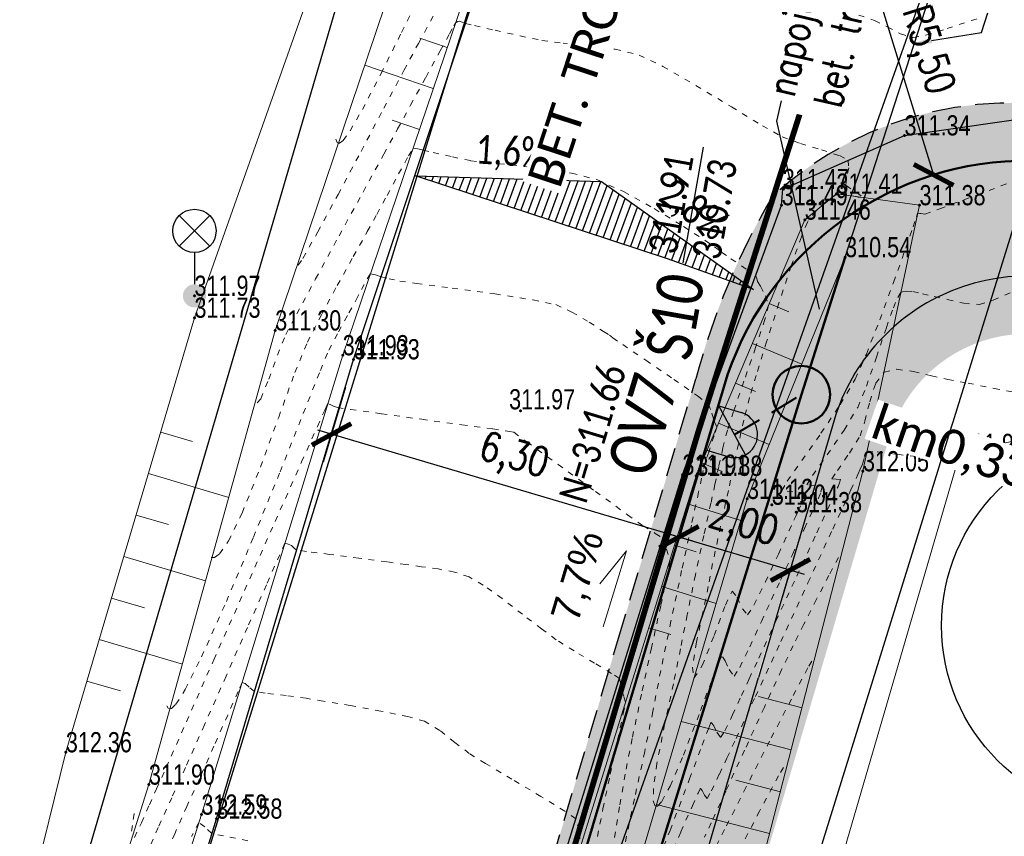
# Model space of a CAD drawing. Header units: feet. Extents: x -783217 to -782936, y -1044805 to -1043930.
# Tile 10 of 81: x -783120 to -783103, y -1044661 to -1044647. Entities that reach past the tile are written whole.
import ezdxf
from ezdxf import colors
from ezdxf.entities.mleader import LeaderData, LeaderLine
from ezdxf.math import Vec2, Vec3

# ---------------------------------------------------------------- set-up
doc = ezdxf.new("R2010")
doc.units = ezdxf.units.FT
doc.header["$MEASUREMENT"] = 0
for name, pattern in [('ACAD_ISO07W100', [3, 0, -3]), ('DASHED2', [0.375, 0.25, -0.125]), ('V1a', [1, 1, 0]), ('ČÁRKOVANÁ', [0.75, 0.5, -0.25])]:
    doc.linetypes.add(name, pattern=pattern)
doc.layers.get('Defpoints').update_dxf_attribs({"lineweight": 9})
for name, color, linetype, lineweight in [('_DZ vodorovné', 5, 'Continuous', 15), ('K_silniční obrubník', 1, 'Continuous', 50), ('K_záhon. obr.', 202, 'Continuous', 30), ('KAN-návrh', 16, 'KANVBRDO', 50), ('KAN-popis', 14, 'Continuous', 30), ('KN_hranice pozemků', 140, 'Continuous', 30), ('popis kan', 1, 'Continuous', 25), ('S_UV NOVÉ', 14, 'Continuous', 30), ('S_UV přípojky', 24, 'DASHED2', 40), ('Vrstevnice', 250, 'ACAD_ISO07W100', 15), ('Vrstva 51', 7, 'Continuous', 0), ('Z_svahování', 36, 'Continuous', 9), ('Z_VÝŠKY', 7, 'Continuous', 9), ('Z_VÝŠKY NETISK', 252, 'Continuous', 9), ('ŠRAFY', 9, 'Continuous', 9)]:
    doc.layers.add(name, color=color, linetype=linetype, lineweight=lineweight)
doc.layers.add('A-sklony', color=7, linetype='Continuous', true_color=0xfa052e)
for name, color, linetype in [('A_kóty', 1, 'Continuous'), ('A_kóty směrová', 1, 'Continuous'), ('K-HRANA KOMUNIKACE', 1, 'Continuous'), ('KN_dotčené pozemky', 3, 'Continuous'), ('nové sklony', 1, 'Continuous'), ('NOVÝ POPIS', 1, 'Continuous'), ('S-Popis', 1, 'Continuous'), ('S_KAN_NÁVRH_ZN', 24, 'Continuous'), ('S_LAMPY VO', 1, 'Continuous'), ('Z_hrany ploch', 7, 'Continuous'), ('Z_PROPUST', 152, 'Continuous')]:
    doc.layers.add(name, color=color, linetype=linetype)
doc.layers.add('SRF_CHODNÍKY', color=7, linetype='Continuous', lineweight=25, true_color=0xf5f089)
doc.layers.add('šrafy zeleň', color=7, linetype='Continuous', lineweight=13, true_color=0xdaf1b1)
doc.styles.add('calibri', font='calibri.ttf')
doc.styles.add('Legend', font='calibri.ttf')
doc.styles.add('ROMANS', font='romans.shx', dxfattribs={"width": 0.8})
doc.styles.add('Style-cs_Working', font='cs_Working.shx')
doc.styles.add('znacky', font='arial.ttf')
doc.linetypes.add('6.2321', pattern='A,3.5,-4,[24,dgnlstyle-is.shx,S=0.015865,R=0,X=0,Y=0],6,-3,3.5', length=20)
doc.linetypes.add('KANVBRDO', pattern='A,7,-6.5,[6,civil.shx,S=1,R=0,X=0,Y=0],-6.5', length=20)
doc.dimstyles.new('situ 250', dxfattribs={"dimscale": 0.25, "dimtxt": 2, "dimasz": 2.2, "dimexe": 2, "dimexo": 2, "dimgap": 0.8, "dimtad": 1, "dimrnd": 0.05, "dimzin": 3, "dimtxsty": 'ROMANS', "dimblk": 'ARCHTICK', "dimcen": 0.09, "dimdle": 1, "dimadec": 1, "dimazin": 3, "dimtfac": 1, "dimtofl": 0, "dimtmove": 0, "dimatfit": 2, "dimldrblk": 'TerminatorOpen_0.5', "dimfxl": 4, "dimfxlon": 1, "dimfrac": 2, "dimtzin": 3, "dimarcsym": 0})

# ---------------------------------------------------------------- blocks, each defined once
blk = doc.blocks.new('6.560')
at = {"layer": 'S_LAMPY VO', "linetype": 'Continuous'}
h = blk.add_hatch(color=256, dxfattribs=at)
edge = h.paths.add_edge_path()
edge.add_arc((0, 0), 0.4, 0, 360)
for p, q in [((-0.53, 1.72), (0.53, 2.78)), ((-0.53, 2.78), (0.53, 1.72)), ((0, 1.5), (0, 0.4))]:
    blk.add_line(p, q, dxfattribs=at)
blk.add_circle((0, 2.25), 0.75, dxfattribs=at)
blk = doc.blocks.new('_ArchTick')
at = {"color": 0, "linetype": 'ByBlock', "const_width": 0.15}
blk.add_lwpolyline([(-0.5, -0.5), (0.5, 0.5)], dxfattribs=at)
blk = doc.blocks.new('*D50')
at = {"layer": 'A_kóty', "color": 0, "linetype": 'Continuous', "lineweight": -2, "ltscale": 0.5, "transparency": 16777216}
for p, q in [((-783109.11, -1044655.919), (-783106.698, -1044656.631)), ((-783108.843, -1044655.898), (-783109.012, -1044656.469)), ((-783106.911, -1044656.469), (-783107.08, -1044657.04))]:
    blk.add_line(p, q, dxfattribs=at)
at = {"layer": 'Defpoints', "color": 0, "linetype": 'Continuous', "ltscale": 0.5, "transparency": 16777216}
for p in [(-783108.701, -1044655.418), (-783106.769, -1044655.989), (-783106.938, -1044656.56)]:
    blk.add_point(p, dxfattribs=at)
at = {"layer": 'A_kóty', "color": 0, "linetype": 'Continuous', "lineweight": -2, "ltscale": 0.5, "transparency": 16777216, "xscale": 0.55, "yscale": 0.55, "zscale": 0.55}
for p, rotation in [((-783108.87, -1044655.99), 163.5435404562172), ((-783106.938, -1044656.56), 343.5435404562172)]:
    blk.add_blockref('_ArchTick', p, dxfattribs=dict(at, rotation=rotation))
at = {"layer": 'A_kóty', "color": 0, "linetype": 'Continuous', "ltscale": 0.5, "transparency": 16777216, "insert": (-783107.763, -1044655.798), "char_height": 0.5, "attachment_point": 5, "rotation": 343.5435, "style": 'ROMANS'}
blk.add_mtext('2,00', dxfattribs=at)
blk = doc.blocks.new('TerminatorOpen_0.5')
at = {"color": 0, "linetype": 'ByBlock', "lineweight": -2}
for q in [(-1, 0.25), (-1, 0), (-1, -0.25)]:
    blk.add_line((0, 0), q, dxfattribs=at)
blk = doc.blocks.new('*D52')
at = {"layer": 'A_kóty', "color": 0, "linetype": 'Continuous', "lineweight": -2, "ltscale": 0.5, "transparency": 16777216}
for p, q in [((-783114.652, -1044653.39), (-783115.036, -1044654.69)), ((-783108.63, -1044656.061), (-783115.134, -1044654.14)), ((-783108.843, -1044655.898), (-783109.012, -1044656.469))]:
    blk.add_line(p, q, dxfattribs=at)
at = {"layer": 'Defpoints', "color": 0, "linetype": 'Continuous', "ltscale": 0.5, "transparency": 16777216}
for p in [(-783114.51, -1044652.91), (-783114.894, -1044654.21), (-783108.701, -1044655.418)]:
    blk.add_point(p, dxfattribs=at)
at = {"layer": 'A_kóty', "color": 0, "linetype": 'Continuous', "lineweight": -2, "ltscale": 0.5, "transparency": 16777216, "xscale": 0.55, "yscale": 0.55, "zscale": 0.55}
for p, rotation in [((-783114.894, -1044654.21), 163.5435404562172), ((-783108.87, -1044655.99), 343.5435404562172)]:
    blk.add_blockref('_ArchTick', p, dxfattribs=dict(at, rotation=rotation))
at = {"layer": 'A_kóty', "color": 0, "linetype": 'Continuous', "ltscale": 0.5, "transparency": 16777216, "insert": (-783111.741, -1044654.623), "char_height": 0.5, "attachment_point": 5, "rotation": 343.5435, "style": 'ROMANS'}
blk.add_mtext('6,30', dxfattribs=at)
blk = doc.blocks.new('*D96')
at = {"layer": 'A_kóty směrová', "color": 0, "linetype": 'Continuous', "lineweight": -2, "ltscale": 0.5, "transparency": 16777216}
for p, q in [((-783105.373, -1044646.752), (-783104.455, -1044649.713)), ((-783102.826, -1044654.989), (-783102.826, -1044654.944)), ((-783102.848, -1044654.966), (-783102.803, -1044654.966))]:
    blk.add_line(p, q, dxfattribs=at)
at = {"layer": 'Defpoints', "color": 0, "linetype": 'Continuous', "ltscale": 0.5, "transparency": 16777216}
for p in [(-783104.455, -1044649.713), (-783102.826, -1044654.966)]:
    blk.add_point(p, dxfattribs=at)
at = {"layer": 'A_kóty směrová', "color": 0, "linetype": 'Continuous', "lineweight": -2, "ltscale": 0.5, "transparency": 16777216, "xscale": 0.55, "yscale": 0.55, "zscale": 0.55, "rotation": 287.2313644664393}
blk.add_blockref('_ArchTick', (-783104.455, -1044649.713), dxfattribs=at)
at = {"layer": 'A_kóty směrová', "color": 0, "linetype": 'Continuous', "ltscale": 0.5, "transparency": 16777216, "insert": (-783104.602, -1044647.56), "char_height": 0.5, "attachment_point": 5, "rotation": 287.2314, "style": 'ROMANS'}
blk.add_mtext('R5,50', dxfattribs=at)
blk = doc.blocks.new('A$C143a287d')
at = {"layer": 'S_KAN_NÁVRH_ZN', "linetype": 'Continuous', "lineweight": 30, "ltscale": 0.7}
h = blk.add_hatch(color=256, dxfattribs=at)
h.dxf.hatch_style = 1
edge = h.paths.add_edge_path()
edge.add_arc((-0.422, -0.376), 0.4, 131.6822, 266.6822)
edge.add_line((-0.446, -0.776), (-0.046, -0.799))
edge.add_line((-0.046, -0.799), (-0.688, -0.077))
for points in [[(-0.399, 0.023), (0, 0), (-0.046, -0.799), (-0.446, -0.776)], [(-0.688, -0.077), (-0.046, -0.799)]]:
    blk.add_lwpolyline(points, dxfattribs=at)
blk.add_arc((-0.422, -0.376), 0.4, 86.6822, 266.6836, dxfattribs=at)

msp = doc.modelspace()

# ---------------------------------------------------------------- hatches: boundary and pattern name
at = {"layer": 'A-sklony'}
h = msp.add_hatch(dxfattribs=at)
h.set_pattern_fill('ANSI31', angle=384.7981)
h.set_pattern_definition([(69.798127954, (-753461.15779, 257094.415), (-0.117310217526, 0.043166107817), [])])
h.paths.add_polyline_path([(-783113.439, -1044649.731), (-783109.067, -1044651.17), (-783107.576, -1044651.702), (-783110.215, -1044649.828)])
at = {"layer": 'SRF_CHODNÍKY', "ltscale": 0.5}
h = msp.add_hatch(color=256, dxfattribs=at)
h.dxf.hatch_style = 1
h.paths.add_polyline_path([(-783100.297, -1044650.537, 0.140898), (-783103.036, -1044649.87), (-783103.052, -1044649.471, 0.320104), (-783108.095, -1044653.391), (-783109.45, -1044657.925), (-783107.511, -1044658.421), (-783106.179, -1044653.964, -0.482775), (-783101.091, -1044651.926)])
h.paths.add_polyline_path([(-783096.506, -1044624.755), (-783098.483, -1044624.346), (-783099.84, -1044628.165, 0.003097), (-783101.886, -1044634.011, 0.326454), (-783099.614, -1044641.337), (-783099.376, -1044641.016, 0.080309), (-783097.648, -1044641.913), (-783096.76, -1044642.206), (-783096.259, -1044640.686), (-783097.147, -1044640.394, -0.417715), (-783099.994, -1044634.66, -0.003098), (-783097.956, -1044628.836)])
at = {"layer": 'SRF_CHODNÍKY', "linetype": 'Continuous', "ltscale": 0.5}
h = msp.add_hatch(color=256, dxfattribs=at)
h.dxf.hatch_style = 1
edge = h.paths.add_edge_path()
edge.add_arc((-783103.557, -1044652.176), 2, 163.3627, 163.7243)
edge.add_line((-783105.477, -1044651.615), (-783105.474, -1044651.603))
h.paths.add_polyline_path([(-783107.489, -1044658.426), (-783109.45, -1044657.925), (-783116.707, -1044682.211), (-783114.602, -1044682.506)])
at = {"layer": 'ŠRAFY', "ltscale": 0.5}
h = msp.add_hatch(color=256, dxfattribs=at)
h.dxf.hatch_style = 1
h.paths.add_polyline_path([(-783107.242, -1044650.076, 0.068731), (-783108.578, -1044653.248), (-783109.935, -1044657.801), (-783109.45, -1044657.925), (-783108.095, -1044653.391, -0.720856), (-783097.664, -1044653.065), (-783097.529, -1044653.433), (-783097.06, -1044653.261), (-783097.13, -1044653.07, 0.564572)])
h.paths.add_polyline_path([(-783101.886, -1044634.011, -0.003097), (-783099.84, -1044628.165), (-783098.483, -1044624.346), (-783098.775, -1044624.285), (-783100.123, -1044628.064, 0.003097), (-783102.17, -1044633.914, 0.417715), (-783097.867, -1044642.578), (-783096.979, -1044642.871), (-783096.885, -1044642.586), (-783097.773, -1044642.293, -0.417715)])
at = {"layer": 'ŠRAFY', "linetype": 'Continuous', "ltscale": 0.5}
h = msp.add_hatch(color=256, dxfattribs=at)
h.dxf.hatch_style = 1
edge = h.paths.add_edge_path()
edge.add_line((-783116.875, -1044681.025), (-783117.468, -1044684.087))
edge.add_arc((-783116.599, -1044683.593), 1, 209.5996, 301.0806)
edge.add_line((-783116.082, -1044684.45), (-783114.471, -1044683.555))
edge.add_line((-783114.471, -1044683.555), (-783114.77, -1044683.075))
edge.add_line((-783114.77, -1044683.075), (-783115.233, -1044683.354))
edge.add_arc((-783115.749, -1044682.498), 1, 163.3627, 301.0806, ccw=False)
edge.add_line((-783116.707, -1044682.211), (-783109.45, -1044657.925))
edge.add_line((-783109.45, -1044657.925), (-783109.935, -1044657.801))
edge.add_line((-783109.935, -1044657.801), (-783116.875, -1044681.025))
at = {"layer": 'šrafy zeleň', "ltscale": 0.5}
h = msp.add_hatch(color=256, dxfattribs=at)
h.dxf.hatch_style = 1
h.paths.add_polyline_path([(-783100.821, -1044653.472), (-783099.297, -1044650.802), (-783100.026, -1044650.061), (-783100.099, -1044650.189), (-783101.091, -1044651.926, 0.485755), (-783106.189, -1044653.996), (-783107.489, -1044658.426), (-783114.77, -1044683.075), (-783113.501, -1044682.31), (-783106.53, -1044658.709), (-783105.228, -1044654.276, -0.620404)])

# ---------------------------------------------------------------- linework, layer by layer
at = {"layer": '_DZ vodorovné', "linetype": 'ČÁRKOVANÁ', "const_width": 0.1}
msp.add_lwpolyline([(-783108.534, -1044654.16), (-783102.075, -1044633.946)], dxfattribs=at)
at = {"layer": '_DZ vodorovné', "linetype": 'V1a', "const_width": 0.1}
msp.add_lwpolyline([(-783116.899, -1044682.154), (-783108.534, -1044654.16)], dxfattribs=at)
at = {"layer": 'A-sklony', "color": 7}
msp.add_lwpolyline([(-783109.067, -1044651.17), (-783109.067, -1044651.169), (-783109.067, -1044651.17), (-783113.439, -1044649.731), (-783110.215, -1044649.828), (-783107.576, -1044651.702)], close=True, dxfattribs=at)
at = {"layer": 'K-HRANA KOMUNIKACE', "linetype": 'ČÁRKOVANÁ'}
msp.add_line((-783109.935, -1044657.801), (-783108.578, -1044653.248), dxfattribs=at)
msp.add_lwpolyline([(-783108.578, -1044653.248, -0.068731), (-783107.242, -1044650.076)], format="xyb", dxfattribs=at)
msp.add_lwpolyline([(-783116.875, -1044681.025), (-783109.935, -1044657.801)], dxfattribs=at)
msp.add_arc((-783103.089, -1044654.623), 6.158, 14.6111, 132.4025, dxfattribs=at)
at = {"layer": 'K_silniční obrubník', "linetype": 'Continuous', "ltscale": 0.5}
msp.add_lwpolyline([(-783114.77, -1044683.075), (-783115.233, -1044683.354, -0.68547), (-783116.707, -1044682.211), (-783108.095, -1044653.391, -0.720856), (-783097.664, -1044653.065), (-783097.529, -1044653.433)], format="xyb", dxfattribs=at)
at = {"layer": 'K_záhon. obr.'}
msp.add_lwpolyline([(-783100.099, -1044650.189), (-783101.091, -1044651.926, 0.482775), (-783106.179, -1044653.964), (-783107.489, -1044658.426)], format="xyb", dxfattribs=at)
msp.add_lwpolyline([(-783114.77, -1044683.075), (-783107.489, -1044658.426)], dxfattribs=at)
at = {"layer": 'KAN-návrh', "color": 5, "linetype": 'Continuous', "ltscale": 0.5}
msp.add_lwpolyline([(-783106.748, -1044653.522), (-783105.99, -1044651.14)], dxfattribs=at)
at = {"layer": 'KAN-návrh', "ltscale": 0.2}
msp.add_lwpolyline([(-783121.109, -1044707.811), (-783116.294, -1044684.252), (-783106.748, -1044653.522)], dxfattribs=at)
at = {"layer": 'KAN-návrh', "ltscale": 0.5}
msp.add_circle((-783106.748, -1044653.522), 0.5, dxfattribs=at)
at = {"layer": 'KN_dotčené pozemky'}
msp.add_circle((-783101.018, -1044657.525), 3.299, dxfattribs=at)
at = {"layer": 'KN_hranice pozemků', "linetype": 'Continuous'}
msp.add_line((-783113.07, -1044640.86), (-783122.51, -1044673.02), dxfattribs=at)
at = {"layer": 'nové sklony', "lineweight": 15, "ltscale": 0.1}
msp.add_lwpolyline([(-783110.185, -1044657.546), (-783109.778, -1044656.226), (-783110.242, -1044656.799)], dxfattribs=at)
at = {"layer": 'S-Popis'}
msp.add_lwpolyline([(-783108.796, -1044651.239), (-783108.442, -1044649.233)], dxfattribs=at)
at = {"layer": 'S_UV přípojky', "ltscale": 2}
msp.add_lwpolyline([(-783107.906, -1044654.213), (-783106.748, -1044653.522)], dxfattribs=at)
at = {"layer": 'Vrstevnice', "ltscale": 0.04}
for points, elevation in [([(-783114.82, -1044649.094), (-783114.794, -1044649.153), (-783114.774, -1044649.166), (-783114.753, -1044649.164), (-783114.694, -1044649.117), (-783114.573, -1044648.95), (-783114.359, -1044648.581), (-783114.035, -1044647.957), (-783113.681, -1044647.245), (-783113.334, -1044646.545)], 311), ([(-783115.473, -1044651.281), (-783115.39, -1044651.16), (-783115.133, -1044650.703), (-783114.781, -1044650.053), (-783114.382, -1044649.306), (-783113.985, -1044648.557), (-783113.638, -1044647.902), (-783113.388, -1044647.437), (-783113.08, -1044646.872)], 311.2), ([(-783117.748, -1044658.914), (-783117.725, -1044658.953), (-783117.695, -1044658.968), (-783117.667, -1044658.963), (-783117.591, -1044658.887), (-783117.43, -1044658.63), (-783117.147, -1044658.067), (-783116.717, -1044657.107), (-783116.248, -1044655.991), (-783115.787, -1044654.86), (-783115.384, -1044653.85), (-783115.086, -1044653.101), (-783114.941, -1044652.751), (-783114.775, -1044652.433), (-783114.593, -1044652.105), (-783114.466, -1044651.878), (-783114.374, -1044651.701), (-783114.278, -1044651.517), (-783114.22, -1044651.427), (-783114.13, -1044651.447), (-783114.034, -1044651.482), (-783113.897, -1044651.514), (-783113.709, -1044651.554), (-783113.419, -1044651.594), (-783112.803, -1044651.675), (-783112.062, -1044651.777), (-783111.397, -1044651.88), (-783111.006, -1044651.962), (-783110.73, -1044652.09), (-783110.425, -1044652.267), (-783110.177, -1044652.425), (-783110.073, -1044652.494), (-783110.016, -1044652.539), (-783109.846, -1044652.654), (-783109.444, -1044652.927), (-783108.961, -1044653.257), (-783108.549, -1044653.544), (-783108.36, -1044653.687), (-783108.298, -1044653.845), (-783108.266, -1044653.968), (-783108.237, -1044654.026), (-783108.212, -1044654.084), (-783108.26, -1044654.236), (-783108.354, -1044654.516), (-783108.416, -1044654.704), (-783108.448, -1044654.838), (-783108.477, -1044654.972), (-783108.53, -1044655.212), (-783108.655, -1044655.785), (-783108.824, -1044656.57), (-783109.01, -1044657.449), (-783109.186, -1044658.303), (-783109.323, -1044659.013), (-783109.464, -1044659.708), (-783109.642, -1044660.526), (-783109.817, -1044661.359)], 311.8), ([(-783109.386, -1044661.963), (-783109.025, -1044661.074), (-783108.685, -1044660.178), (-783108.47, -1044659.597), (-783108.361, -1044659.311), (-783108.322, -1044659.218), (-783108.314, -1044659.205), (-783108.3, -1044659.212), (-783108.267, -1044659.26), (-783108.213, -1044659.372), (-783108.149, -1044659.462), (-783108.075, -1044659.347), (-783107.941, -1044659.072), (-783107.788, -1044658.738), (-783107.653, -1044658.445), (-783107.486, -1044658.089), (-783107.188, -1044657.444), (-783106.828, -1044656.666), (-783106.481, -1044655.914), (-783106.218, -1044655.344), (-783106.113, -1044655.115), (-783106.088, -1044655.052), (-783106.071, -1044654.994), (-783106.146, -1044654.987), (-783106.22, -1044654.979), (-783106.123, -1044654.836), (-783105.915, -1044654.535), (-783105.731, -1044654.236), (-783105.646, -1044653.98), (-783105.563, -1044653.644), (-783105.46, -1044653.328), (-783105.314, -1044653.13), (-783105.092, -1044653.083), (-783104.803, -1044653.121), (-783104.494, -1044653.196), (-783104.21, -1044653.257), (-783103.859, -1044653.322), (-783103.405, -1044653.416), (-783102.981, -1044653.497)], 311.8), ([(-783118.311, -1044661.196), (-783118.19, -1044660.941), (-783118.05, -1044660.628), (-783117.928, -1044660.355), (-783117.762, -1044659.985), (-783117.41, -1044659.19), (-783116.934, -1044658.117), (-783116.401, -1044656.913), (-783115.872, -1044655.721), (-783115.413, -1044654.689), (-783115.139, -1044654.075), (-783115.009, -1044653.788), (-783114.967, -1044653.697), (-783114.96, -1044653.684), (-783114.951, -1044653.684), (-783114.92, -1044653.693), (-783114.857, -1044653.719), (-783114.79, -1044653.747), (-783114.566, -1044653.779), (-783114.027, -1044653.853), (-783113.331, -1044653.949), (-783112.636, -1044654.044), (-783112.1, -1044654.117), (-783111.879, -1044654.148), (-783111.807, -1044654.16), (-783111.736, -1044654.175), (-783111.505, -1044654.341), (-783110.967, -1044654.73), (-783110.319, -1044655.199), (-783109.76, -1044655.603), (-783109.489, -1044655.797), (-783109.281, -1044655.926), (-783109.15, -1044656.005), (-783109.137, -1044656.069), (-783109.085, -1044656.197), (-783109.03, -1044656.401), (-783109.073, -1044656.641), (-783109.187, -1044657.182), (-783109.346, -1044657.911), (-783109.52, -1044658.715), (-783109.682, -1044659.481), (-783109.803, -1044660.096), (-783109.901, -1044660.665), (-783110.006, -1044661.322)], 312), ([(-783109.146, -1044661.801), (-783108.838, -1044661.099), (-783108.638, -1044660.647), (-783108.538, -1044660.427), (-783108.503, -1044660.355), (-783108.497, -1044660.345), (-783108.49, -1044660.35), (-783108.467, -1044660.383), (-783108.426, -1044660.46), (-783108.383, -1044660.523), (-783108.308, -1044660.389), (-783108.17, -1044660.099), (-783108.039, -1044659.819), (-783107.881, -1044659.479), (-783107.546, -1044658.754), (-783107.105, -1044657.802), (-783106.634, -1044656.782), (-783106.205, -1044655.853), (-783105.891, -1044655.174), (-783105.767, -1044654.903), (-783105.728, -1044654.815), (-783105.69, -1044654.727), (-783105.657, -1044654.613), (-783105.607, -1044654.506), (-783105.435, -1044654.514), (-783105.081, -1044654.555), (-783104.708, -1044654.604), (-783104.48, -1044654.636), (-783104.338, -1044654.659), (-783104.19, -1044654.687), (-783104.049, -1044654.717), (-783103.824, -1044654.779), (-783103.494, -1044654.874), (-783103.177, -1044654.967)], 312), ([(-783110.284, -1044661.179), (-783110.188, -1044660.698), (-783110.062, -1044660.099), (-783109.934, -1044659.508), (-783109.835, -1044659.05), (-783109.797, -1044658.852), (-783109.827, -1044658.746), (-783109.864, -1044658.643), (-783109.88, -1044658.537), (-783109.904, -1044658.438), (-783110.037, -1044658.352), (-783110.334, -1044658.175), (-783110.69, -1044657.962), (-783110.997, -1044657.769), (-783111.252, -1044657.583), (-783111.582, -1044657.328), (-783111.937, -1044657.057), (-783112.263, -1044656.823), (-783112.508, -1044656.679), (-783112.763, -1044656.596), (-783113.046, -1044656.543), (-783113.334, -1044656.504), (-783113.607, -1044656.466), (-783113.934, -1044656.419), (-783114.418, -1044656.355), (-783114.927, -1044656.29), (-783115.33, -1044656.239), (-783115.499, -1044656.216), (-783115.545, -1044656.178), (-783115.59, -1044656.138), (-783115.647, -1044656.113), (-783115.702, -1044656.096), (-783115.792, -1044656.295), (-783116.024, -1044656.818), (-783116.349, -1044657.555), (-783116.723, -1044658.401), (-783117.098, -1044659.246), (-783117.427, -1044659.984), (-783117.664, -1044660.506), (-783117.898, -1044661.025), (-783118.17, -1044661.639)], 312.2), ([(-783106.105, -1044656.342), (-783106.27, -1044656.655), (-783106.485, -1044657.068), (-783106.706, -1044657.501), (-783106.891, -1044657.873), (-783107.09, -1044658.291), (-783107.39, -1044658.938), (-783107.733, -1044659.683), (-783108.059, -1044660.394), (-783108.31, -1044660.941), (-783108.426, -1044661.193)], 312.2), ([(-783106.567, -1044658.142), (-783106.635, -1044658.258), (-783106.921, -1044658.797), (-783107.298, -1044659.524), (-783107.705, -1044660.319), (-783108.081, -1044661.06), (-783108.369, -1044661.628)], 312.4), ([(-783110.591, -1044661.218), (-783110.604, -1044661.073), (-783110.659, -1044660.872), (-783110.849, -1044660.738), (-783111.263, -1044660.485), (-783111.766, -1044660.186), (-783112.225, -1044659.913), (-783112.506, -1044659.74), (-783112.757, -1044659.548), (-783113.016, -1044659.341), (-783113.28, -1044659.182), (-783113.569, -1044659.101), (-783114.038, -1044659.005), (-783114.568, -1044658.91), (-783115.04, -1044658.831), (-783115.335, -1044658.784), (-783115.682, -1044658.737), (-783116.044, -1044658.693), (-783116.231, -1044658.666), (-783116.323, -1044658.592), (-783116.39, -1044658.529), (-783116.445, -1044658.508), (-783116.515, -1044658.669), (-783116.694, -1044659.074), (-783116.932, -1044659.614), (-783117.183, -1044660.179), (-783117.401, -1044660.657), (-783117.611, -1044661.13), (-783117.946, -1044661.891)], 312.4), ([(-783107.056, -1044659.984), (-783107.145, -1044660.126), (-783107.474, -1044660.738), (-783107.877, -1044661.517)], 312.6), ([(-783118.318, -1044660.783), (-783118.318, -1044660.788), (-783118.345, -1044660.988), (-783118.385, -1044661.194)], 312), ([(-783116.343, -1044661.252), (-783116.768, -1044661.17), (-783116.968, -1044661.124), (-783117.089, -1044661.013), (-783117.193, -1044660.934), (-783117.322, -1044661.18)], 312.6)]:
    msp.add_lwpolyline(points, dxfattribs=dict(at, elevation=elevation))
at = {"layer": 'Vrstva 51', "color": 7, "linetype": 'Continuous', "lineweight": 53}
for p in [(-783104.96, -1044649.03), (-783107.07, -1044649.96), (-783106.14, -1044650.04), (-783107.09, -1044650.24), (-783104.7, -1044650.24), (-783106.69, -1044650.49), (-783105.99, -1044651.14), (-783117.27, -1044651.81), (-783117.27, -1044652.19), (-783115.87, -1044652.41), (-783114.7, -1044652.84), (-783114.51, -1044652.91), (-783111.62, -1044653.8), (-783104, -1044654.55), (-783108.81, -1044654.91), (-783108.57, -1044654.93), (-783105.68, -1044654.85), (-783107.69, -1044655.33), (-783107.26, -1044655.43), (-783106.84, -1044655.56), (-783119.5, -1044659.72), (-783118.06, -1044660.28), (-783117.15, -1044660.8), (-783116.89, -1044660.87)]:
    msp.add_point(p, dxfattribs=at)
at = {"layer": 'Z_hrany ploch', "linetype": 'Continuous', "flags": 128}
for points in [[(-783132.86, -1044727.74), (-783129.98, -1044714.77), (-783128.51, -1044706.5), (-783127.06, -1044700.34), (-783125.91, -1044695.93), (-783124.4, -1044688.48), (-783122.31, -1044679.53), (-783119.26, -1044668.63), (-783116.89, -1044660.87), (-783114.51, -1044652.91), (-783110.01, -1044639.4), (-783109.04, -1044635.96), (-783109.74, -1044635.18), (-783110.39, -1044635.9), (-783111.06, -1044635.6), (-783111.41, -1044635.45), (-783112.4, -1044635.62)], [(-783123.3, -1044715.46), (-783123.2, -1044715.39), (-783121.69, -1044706.77), (-783120.876, -1044701.68), (-783120.203, -1044698.523), (-783118.11, -1044689.17), (-783114.6, -1044685.98), (-783112.43, -1044684.63), (-783109.53, -1044683.32), (-783110.43, -1044681.01), (-783112.97, -1044681.99), (-783116.57, -1044684.16), (-783116.9, -1044683.65), (-783116.45, -1044681.35), (-783113.34, -1044669.64), (-783111.3, -1044662.94), (-783108.81, -1044654.91), (-783107.09, -1044650.24), (-783107.07, -1044649.96), (-783104.96, -1044649.03), (-783102.39, -1044648.66), (-783101.08, -1044648.99), (-783098.02, -1044652.1), (-783096.58, -1044656.01)]]:
    msp.add_lwpolyline(points, dxfattribs=at)
at = {"layer": 'Z_PROPUST', "linetype": '6.2321', "ltscale": 0.1}
msp.add_lwpolyline([(-783105.99, -1044651.14), (-783099.84, -1044632.16)], dxfattribs=at)
at = {"layer": 'Z_svahování', "linetype": 'Continuous', "flags": 128}
for points in [[(-783123.17, -1044678.14), (-783122.48, -1044678.22), (-783119.63, -1044668.59), (-783117.15, -1044660.8), (-783114.7, -1044652.84), (-783110.12, -1044639.36), (-783109.42, -1044636.5), (-783109.74, -1044635.18)], [(-783123.17, -1044678.14), (-783120.99, -1044665.74), (-783119.5, -1044659.72), (-783117.27, -1044652.19), (-783112.46, -1044638.61), (-783111.06, -1044635.6)], [(-783122.87, -1044678.06), (-783120.02, -1044666.48), (-783118.06, -1044660.28), (-783115.87, -1044652.41), (-783111.34, -1044639), (-783110.38, -1044636.48)], [(-783112.887, -1044647.505), (-783113.363, -1044647.343)], [(-783113.129, -1044648.215), (-783114.317, -1044647.811)], [(-783113.37, -1044648.925), (-783113.845, -1044648.764)], [(-783114.06, -1044681.42), (-783115.15, -1044681.93), (-783116.2, -1044681.31), (-783113.1, -1044669.79), (-783111.1, -1044663.02), (-783108.57, -1044654.93), (-783106.69, -1044650.49), (-783106.14, -1044650.04), (-783104.7, -1044650.24), (-783105.68, -1044654.85)], [(-783115.59, -1044681.31), (-783115.22, -1044680.48), (-783112.15, -1044670.22), (-783110.09, -1044663.43), (-783107.69, -1044655.33), (-783105.99, -1044651.14)], [(-783107.305, -1044651.942), (-783106.967, -1044652.085)], [(-783107.597, -1044652.633), (-783106.742, -1044652.995)], [(-783107.89, -1044653.323), (-783107.544, -1044653.47)], [(-783108.182, -1044654.014), (-783107.306, -1044654.385)], [(-783117.856, -1044654.17), (-783117.303, -1044654.334)], [(-783108.475, -1044654.705), (-783108.12, -1044654.855)], [(-783118.069, -1044654.889), (-783116.675, -1044655.302)], [(-783114.06, -1044681.42), (-783110.23, -1044671.06), (-783108.16, -1044664.47), (-783105.68, -1044654.85)], [(-783108.721, -1044655.412), (-783107.8, -1044655.7)], [(-783118.282, -1044655.608), (-783117.72, -1044655.775)], [(-783108.945, -1044656.128), (-783108.572, -1044656.245)], [(-783118.495, -1044656.327), (-783117.077, -1044656.747)], [(-783109.169, -1044656.844), (-783108.226, -1044657.139)], [(-783118.708, -1044657.047), (-783118.136, -1044657.216)], [(-783109.392, -1044657.56), (-783109.011, -1044657.679)], [(-783118.921, -1044657.766), (-783117.479, -1044658.193)], [(-783119.134, -1044658.485), (-783118.553, -1044658.657)], [(-783106.737, -1044658.949), (-783107.49, -1044658.755)], [(-783106.924, -1044659.676), (-783108.832, -1044659.184)], [(-783107.111, -1044660.402), (-783107.885, -1044660.202)], [(-783107.298, -1044661.128), (-783109.258, -1044660.623)]]:
    msp.add_lwpolyline(points, dxfattribs=at)
at = {"layer": 'Z_svahování', "color": 116, "linetype": 'Continuous', "true_color": 0x136734, "flags": 128}
msp.add_lwpolyline([(-783110.72, -1044677.49), (-783109.34, -1044671.29), (-783107.24, -1044666.04), (-783107.03, -1044664.92), (-783104, -1044654.55), (-783102.34, -1044654.15), (-783101.53, -1044655.8)], dxfattribs=at)

# ---------------------------------------------------------------- block references
at = {"layer": 'S_KAN_NÁVRH_ZN', "ltscale": 0.5, "rotation": 166.8613306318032}
msp.add_blockref('A$C143a287d', (-783108.403, -1044654.484), dxfattribs=at)
at = {"layer": 'S_LAMPY VO', "linetype": 'Continuous', "xscale": 0.5, "yscale": 0.5, "zscale": 0.5}
msp.add_blockref('6.560', (-783117.27, -1044651.81), dxfattribs=at)

# ---------------------------------------------------------------- texts
at = {"layer": 'A-sklony', "color": 7, "lineweight": 30, "style": 'Legend', "width": 0.8}
for tag, p, rotation in [('1,6%', (-783112.409, -1044649.513), 356.2815), ('2,8%', (-783109.251, -1044650.14), 323.5158)]:
    msp.add_attdef(tag, p, '2,5%', height=0.5, rotation=rotation, dxfattribs=at)
at = {"layer": 'KAN-popis', "style": 'calibri', "width": 0.8}
msp.add_text('Š10', height=0.8, rotation=80, dxfattribs=at).set_placement((-783108.677, -1044652.957))
at = {"layer": 'nové sklony', "style": 'znacky'}
msp.add_text('7,7%%%', height=0.5, rotation=73.3287, dxfattribs=at).set_placement((-783110.626, -1044657.499))
at = {"layer": 'S-Popis', "style": 'Legend', "width": 0.8}
for s, rotation, p in [('311.91', 80, (-783108.915, -1044651.112)), ('310.73', 80, (-783108.159, -1044651.209)), ('N=311.66', 73.28, (-783110.482, -1044655.435))]:
    msp.add_text(s, height=0.5, rotation=rotation, dxfattribs=at).set_placement(p)
at = {"layer": 'S_UV NOVÉ', "style": 'Legend', "width": 0.8}
msp.add_text('OV7', height=0.8, rotation=73.2773, dxfattribs=at).set_placement((-783109.365, -1044654.987))
at = {"layer": 'Z_VÝŠKY', "linetype": 'Continuous', "style": 'Style-cs_Working', "width": 0.8}
for s, p in [('311.34', (-783104.96, -1044649.03)), ('311.47', (-783107.07, -1044649.96)), ('311.38', (-783104.7, -1044650.24)), ('311.46', (-783106.69, -1044650.49)), ('310.54', (-783105.99, -1044651.14)), ('311.97', (-783117.27, -1044651.81)), ('311.30', (-783115.87, -1044652.41)), ('311.93', (-783114.7, -1044652.84)), ('311.97', (-783111.815, -1044653.777)), ('311.91', (-783108.81, -1044654.91)), ('311.38', (-783106.84, -1044655.56)), ('312.36', (-783119.5, -1044659.72)), ('311.90', (-783118.06, -1044660.28)), ('312.58', (-783116.89, -1044660.87))]:
    msp.add_text(s, height=0.35, dxfattribs=at).set_placement(p)
at = {"layer": 'Z_VÝŠKY NETISK', "linetype": 'Continuous', "style": 'Style-cs_Working', "width": 0.8}
for s, p in [('311.41', (-783106.14, -1044650.04)), ('311.49', (-783107.09, -1044650.24)), ('311.73', (-783117.27, -1044652.19)), ('311.93', (-783114.51, -1044652.91)), ('311.98', (-783104, -1044654.55)), ('311.88', (-783108.57, -1044654.93)), ('312.05', (-783105.68, -1044654.85)), ('311.12', (-783107.69, -1044655.33)), ('311.04', (-783107.26, -1044655.43)), ('312.59', (-783117.15, -1044660.8))]:
    msp.add_text(s, height=0.35, dxfattribs=at).set_placement(p)

# ---------------------------------------------------------------- dimensions: what is measured, and where the dimension line sits
at = {"layer": 'A_kóty', "linetype": 'Continuous', "ltscale": 0.5}
dim = msp.add_linear_dim(base=(-783114.894, -1044654.21), p1=(-783108.701, -1044655.418), p2=(-783114.51, -1044652.91), angle=163.5435, dimstyle='situ 250', override={"dimtmove": 1}, dxfattribs=at)
dim.commit()
dim.dimension.update_dxf_attribs({"geometry": '*D52', "text_midpoint": (-783111.741, -1044654.623)})
dim = msp.add_aligned_dim(p1=(-783108.701, -1044655.418), p2=(-783106.769, -1044655.989), distance=-0.596, dimstyle='situ 250', dxfattribs=at)
dim.commit()
dim.dimension.update_dxf_attribs({"geometry": '*D50', "text_midpoint": (-783107.763, -1044655.798)})
at = {"layer": 'A_kóty směrová', "linetype": 'Continuous', "ltscale": 0.5}
dim = msp.add_radius_dim(center=(-783102.826, -1044654.966), mpoint=(-783104.455, -1044649.713), dimstyle='situ 250', override={"dimtmove": 1}, dxfattribs=at)
dim.commit()
dim.dimension.update_dxf_attribs({"geometry": '*D96', "text_midpoint": (-783104.602, -1044647.56)})

# ---------------------------------------------------------------- next in the draw order: leaders
at = {"layer": 'NOVÝ POPIS', "color": 5, "linetype": 'ByBlock'}
ml = msp.add_multileader_mtext('Standard', dxfattribs=at)
ml.set_content('napojení kanalizace\\Pbet. trouba DN400, dl. 2,5m', color=5, style='ROMANS')
ml.set_leader_properties()
ml.build(insert=Vec2(0, 0))
ml.multileader.update_dxf_attribs({"dogleg_length": 0.36, "arrow_head_size": 0.3})
ctx = ml.context
ctx.base_point, ctx.char_height, ctx.arrow_head_size, ctx.landing_gap_size, ctx.plane_origin, ctx.plane_x_axis, ctx.plane_y_axis = Vec3(-783107.09, -1044648.431), 0.5, 0.3, 0.09, Vec3(-783107.899, -1044638.758), Vec3(0.228467, 0.973552), Vec3(-0.973552, 0.228467)
notes = []
notes.append((ctx, [(0, (1, 1, 0), (-783107.172, -1044648.782), (0.228467, 0.973552), 0.36, [(0, [(-783106.369, -1044652.331)], 0, [])])]))
ctx.mtext.insert, ctx.mtext.text_direction, ctx.mtext.rotation, ctx.mtext.flow_direction = Vec3(-783107.359, -1044648.276), Vec3(0.228467, 0.973552), 1.340294, 5
ctx.mtext.has_bg_fill, ctx.mtext.bg_color, ctx.mtext.bg_scale_factor, ctx.mtext.bg_transparency, ctx.mtext.use_window_bg_color = 1, -1027028792, 1.5, 0, 1
for ctx, leaders in notes:
    for number, flags, end, landing, length, lines in leaders:
        leader = LeaderData()
        leader.index, (leader.has_last_leader_line, leader.has_dogleg_vector, leader.attachment_direction) = number, flags
        leader.last_leader_point, leader.dogleg_vector, leader.dogleg_length = Vec3(end), Vec3(landing), length
        for number, points, colour, breaks in lines:
            line = LeaderLine()
            line.index, line.vertices, line.color, line.breaks = number, Vec3.list(points), colors.encode_raw_color(colour), breaks
            leader.lines.append(line)
        ctx.leaders.append(leader)

# ---------------------------------------------------------------- next in the draw order: linework, layer by layer
at = {"layer": 'Vrstevnice', "ltscale": 0.04}
for points, elevation in [([(-783105.753, -1044646.945), (-783105.478, -1044647.04), (-783105.259, -1044647.15), (-783105.031, -1044647.269), (-783104.811, -1044647.334), (-783104.589, -1044647.293), (-783104.223, -1044647.179), (-783103.778, -1044647.032), (-783103.319, -1044646.892)], 311.2), ([(-783116.182, -1044653.662), (-783116.121, -1044653.593), (-783115.982, -1044653.253), (-783115.831, -1044652.836), (-783115.684, -1044652.478), (-783115.498, -1044652.123), (-783115.169, -1044651.514), (-783114.763, -1044650.77), (-783114.347, -1044650.011), (-783113.986, -1044649.353), (-783113.748, -1044648.917), (-783113.524, -1044648.507), (-783113.26, -1044648.024), (-783113.008, -1044647.562), (-783112.849, -1044647.271), (-783112.771, -1044647.131), (-783112.746, -1044647.085), (-783112.742, -1044647.078), (-783112.735, -1044647.074), (-783112.702, -1044647.058), (-783112.679, -1044647.049), (-783112.628, -1044647.067), (-783112.571, -1044647.089), (-783112.417, -1044647.125), (-783112.059, -1044647.208), (-783111.626, -1044647.305), (-783111.245, -1044647.383), (-783110.877, -1044647.431), (-783110.433, -1044647.475), (-783109.974, -1044647.536), (-783109.562, -1044647.637), (-783109.149, -1044647.834), (-783108.575, -1044648.164), (-783107.961, -1044648.536), (-783107.423, -1044648.862), (-783107.081, -1044649.053), (-783106.765, -1044649.17), (-783106.401, -1044649.281), (-783106.089, -1044649.38), (-783105.934, -1044649.459), (-783105.927, -1044649.592), (-783105.968, -1044649.762), (-783105.971, -1044649.896), (-783105.794, -1044650.021), (-783105.66, -1044650.107), (-783105.762, -1044650.1), (-783105.96, -1044650.056), (-783106.138, -1044650.053), (-783106.302, -1044650.157), (-783106.492, -1044650.339), (-783106.644, -1044650.532), (-783106.748, -1044650.785), (-783106.923, -1044651.29), (-783107.136, -1044651.934), (-783107.35, -1044652.604), (-783107.532, -1044653.188), (-783107.646, -1044653.572), (-783107.746, -1044653.962), (-783107.84, -1044654.375), (-783107.93, -1044654.789), (-783108.014, -1044655.183), (-783108.102, -1044655.585), (-783108.196, -1044656.018), (-783108.286, -1044656.449), (-783108.362, -1044656.846), (-783108.456, -1044657.297), (-783108.566, -1044657.813), (-783108.636, -1044658.242), (-783108.611, -1044658.437), (-783108.466, -1044658.217), (-783108.261, -1044657.697), (-783108.065, -1044657.169), (-783107.947, -1044656.926), (-783107.862, -1044657.032), (-783107.767, -1044657.233), (-783107.681, -1044657.34), (-783107.57, -1044657.17), (-783107.37, -1044656.767), (-783107.145, -1044656.285), (-783106.96, -1044655.878), (-783106.879, -1044655.697), (-783106.841, -1044655.618), (-783106.805, -1044655.539), (-783106.734, -1044655.391), (-783106.697, -1044655.223), (-783106.894, -1044655.205), (-783107.085, -1044655.185), (-783106.994, -1044655.024), (-783106.742, -1044654.664), (-783106.409, -1044654.192), (-783106.073, -1044653.693), (-783105.813, -1044653.253), (-783105.621, -1044652.819), (-783105.389, -1044652.225), (-783105.15, -1044651.577), (-783104.939, -1044650.982), (-783104.812, -1044650.616), (-783104.751, -1044650.441), (-783104.732, -1044650.385), (-783104.729, -1044650.378), (-783104.723, -1044650.378), (-783104.696, -1044650.381), (-783104.677, -1044650.384), (-783104.606, -1044650.396), (-783104.346, -1044650.3), (-783103.7, -1044650.059), (-783102.86, -1044649.747)], 311.4), ([(-783116.98, -1044656.337), (-783116.965, -1044656.345), (-783116.925, -1044656.343), (-783116.835, -1044656.281), (-783116.679, -1044656.058), (-783116.443, -1044655.573), (-783116.125, -1044654.776), (-783115.81, -1044653.914), (-783115.529, -1044653.141), (-783115.313, -1044652.615), (-783115.073, -1044652.148), (-783114.795, -1044651.633), (-783114.516, -1044651.129), (-783114.274, -1044650.697), (-783114.107, -1044650.398), (-783113.931, -1044650.07), (-783113.73, -1044649.696), (-783113.561, -1044649.386), (-783113.481, -1044649.253), (-783113.395, -1044649.263), (-783113.303, -1044649.285), (-783113.133, -1044649.325), (-783112.799, -1044649.401), (-783112.477, -1044649.469), (-783112.212, -1044649.5), (-783111.778, -1044649.542), (-783111.258, -1044649.601), (-783110.733, -1044649.684), (-783110.284, -1044649.799), (-783109.829, -1044650.004), (-783109.298, -1044650.299), (-783108.792, -1044650.609), (-783108.41, -1044650.854), (-783108.253, -1044650.958), (-783108.19, -1044651.007), (-783108.128, -1044651.056), (-783107.969, -1044651.166), (-783107.691, -1044651.357), (-783107.54, -1044651.463), (-783107.523, -1044651.512), (-783107.507, -1044651.563), (-783107.458, -1044651.644), (-783107.369, -1044651.809), (-783107.317, -1044651.97), (-783107.38, -1044652.218), (-783107.542, -1044652.706), (-783107.743, -1044653.288), (-783107.925, -1044653.814), (-783108.031, -1044654.138), (-783108.108, -1044654.445), (-783108.179, -1044654.768), (-783108.246, -1044655.077), (-783108.318, -1044655.405), (-783108.439, -1044655.965), (-783108.585, -1044656.645), (-783108.728, -1044657.337), (-783108.843, -1044657.929), (-783108.966, -1044658.531), (-783109.119, -1044659.236), (-783109.253, -1044659.913), (-783109.314, -1044660.346), (-783109.315, -1044660.563), (-783109.29, -1044660.64), (-783109.268, -1044660.656), (-783109.24, -1044660.651), (-783109.167, -1044660.57), (-783109.024, -1044660.306), (-783108.794, -1044659.772), (-783108.496, -1044658.997), (-783108.293, -1044658.452), (-783108.184, -1044658.172), (-783108.141, -1044658.079), (-783108.13, -1044658.066), (-783108.111, -1044658.074), (-783108.069, -1044658.137), (-783108, -1044658.283), (-783107.915, -1044658.401), (-783107.816, -1044658.25), (-783107.642, -1044657.89), (-783107.442, -1044657.454), (-783107.266, -1044657.071), (-783107.108, -1044656.735), (-783106.902, -1044656.291), (-783106.694, -1044655.841), (-783106.531, -1044655.486), (-783106.459, -1044655.327), (-783106.408, -1044655.21), (-783106.384, -1044655.108), (-783106.519, -1044655.097), (-783106.653, -1044655.082), (-783106.553, -1044654.922), (-783106.302, -1044654.567), (-783106.007, -1044654.135), (-783105.772, -1044653.744), (-783105.62, -1044653.375), (-783105.446, -1044652.875), (-783105.274, -1044652.36), (-783105.152, -1044652.016), (-783105.077, -1044651.837), (-783105.038, -1044651.769), (-783105.022, -1044651.754), (-783104.995, -1044651.741), (-783104.932, -1044651.73), (-783104.817, -1044651.737), (-783104.646, -1044651.775), (-783104.443, -1044651.82), (-783104.214, -1044651.873), (-783103.93, -1044651.939), (-783103.662, -1044651.96), (-783103.421, -1044651.884), (-783103.029, -1044651.717)], 311.6)]:
    msp.add_lwpolyline(points, dxfattribs=dict(at, elevation=elevation))

# ---------------------------------------------------------------- next in the draw order: texts
at = {"layer": 'popis kan', "ltscale": 0.5, "char_height": 0.6, "attachment_point": 1, "style": 'Legend', "bg_fill": 3, "box_fill_scale": 1.1, "bg_fill_color": 256, "bg_fill_transparency": 0}
for s, width, insert, rotation in [('BET. TROUBA DN400, 7,9%, DL. 22,5m', 15.03702, (-783111.508, -1044649.786), 71.7813), ('km0,33490', 3.10135, (-783105.38, -1044653.683), 341.0208)]:
    msp.add_mtext_dynamic_manual_height_columns(s, width=width, gutter_width=3.75, heights=[0], dxfattribs=dict(at, insert=insert, rotation=rotation))

# ---------------------------------------------------------------- next in the draw order: linework, layer by layer
at = {"layer": 'KN_hranice pozemků', "linetype": 'Continuous'}
for p, q in [((-783112.01, -1044667.37), (-783089.55, -1044603.92)), ((-783110.79, -1044641.26), (-783121.59, -1044676.15)), ((-783111.19, -1044676.75), (-783102.92, -1044650.14))]:
    msp.add_line(p, q, dxfattribs=at)

# ---------------------------------------------------------------- next in the draw order: leaders
at = {"layer": 'NOVÝ POPIS', "color": 5, "linetype": 'ByBlock'}
ml = msp.add_multileader_mtext('Standard', dxfattribs=at)
ml.set_content('stávající propust \\PDN400,dl. 20,0m', color=5, style='ROMANS')
ml.set_leader_properties()
ml.build(insert=Vec2(0, 0))
ml.multileader.update_dxf_attribs({"dogleg_length": 0.36, "arrow_head_size": 0.3})
ctx = ml.context
ctx.base_point, ctx.char_height, ctx.arrow_head_size, ctx.landing_gap_size, ctx.plane_origin, ctx.plane_x_axis, ctx.plane_y_axis = Vec3(-783103.513, -1044646.904), 0.5, 0.3, 0.09, Vec3(-783102.272, -1044637.029), Vec3(0.311424, 0.950271), Vec3(-0.950271, 0.311424)
notes = []
notes.append((ctx, [(0, (1, 1, 0), (-783103.625, -1044647.246), (0.311424, 0.950271), 0.36, [(0, [(-783104.786, -1044647.432)], 0, [])])]))
ctx.mtext.insert, ctx.mtext.text_direction, ctx.mtext.rotation, ctx.mtext.flow_direction = Vec3(-783103.767, -1044646.725), Vec3(0.311424, 0.950271), 1.254105, 5
ctx.mtext.has_bg_fill, ctx.mtext.bg_color, ctx.mtext.bg_scale_factor, ctx.mtext.bg_transparency, ctx.mtext.use_window_bg_color = 1, -1027028792, 1.5, 0, 1
for ctx, leaders in notes:
    for number, flags, end, landing, length, lines in leaders:
        leader = LeaderData()
        leader.index, (leader.has_last_leader_line, leader.has_dogleg_vector, leader.attachment_direction) = number, flags
        leader.last_leader_point, leader.dogleg_vector, leader.dogleg_length = Vec3(end), Vec3(landing), length
        for number, points, colour, breaks in lines:
            line = LeaderLine()
            line.index, line.vertices, line.color, line.breaks = number, Vec3.list(points), colors.encode_raw_color(colour), breaks
            leader.lines.append(line)
        ctx.leaders.append(leader)

doc.saveas('drawing.dxf')
